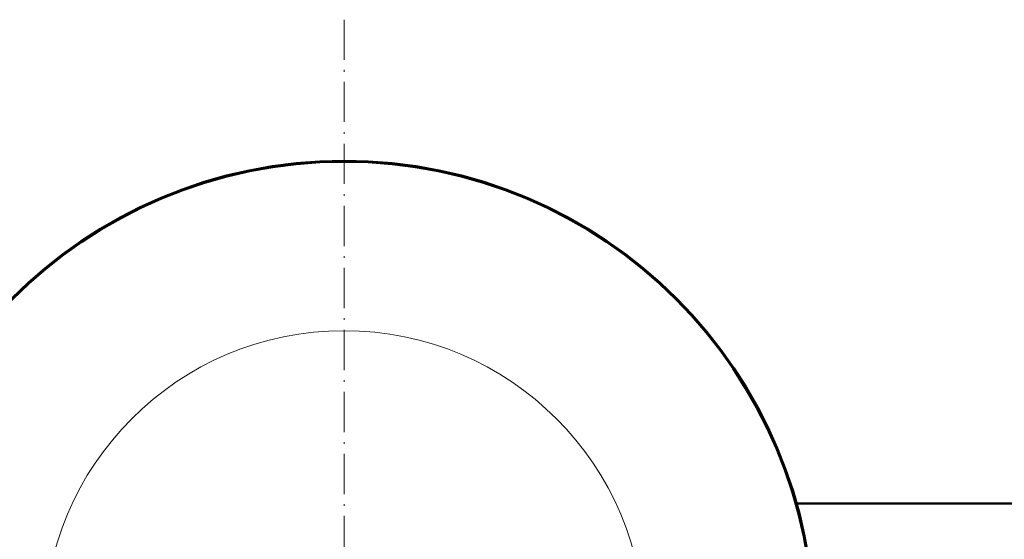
# Model space of a CAD drawing. Extents: x -1358 to 1757, y -1506 to 612.
# Tile 28 of 86: x 40 to 334, y -692 to -537. Entities that reach past the tile are written whole.
import ezdxf

# ---------------------------------------------------------------- set-up
doc = ezdxf.new("R2010")
doc.units = 0
doc.linetypes.add('DASHDOT', pattern=[18.5, 12, -3, 0.5, -3])

msp = doc.modelspace()

# ---------------------------------------------------------------- linework, layer by layer
at = {"color": 7, "linetype": 'DASHDOT', "lineweight": 18}
msp.add_line((136.79, -537.4), (136.79, -902.1), dxfattribs=at)
at = {"color": 7, "lineweight": 50}
msp.add_line((271.8, -681.7), (416.79, -681.7), dxfattribs=at)
msp.add_circle((136.79, -719.75), 140, dxfattribs=at)
at = {"color": 7, "lineweight": 18}
msp.add_circle((136.79, -719.75), 89.6, dxfattribs=at)
at = {"color": 7, "lineweight": 50}
for start, end in [(90, 270), (270, 90)]:
    msp.add_arc((136.79, -719.75), 140.27, start, end, dxfattribs=at)

doc.saveas('drawing.dxf')
